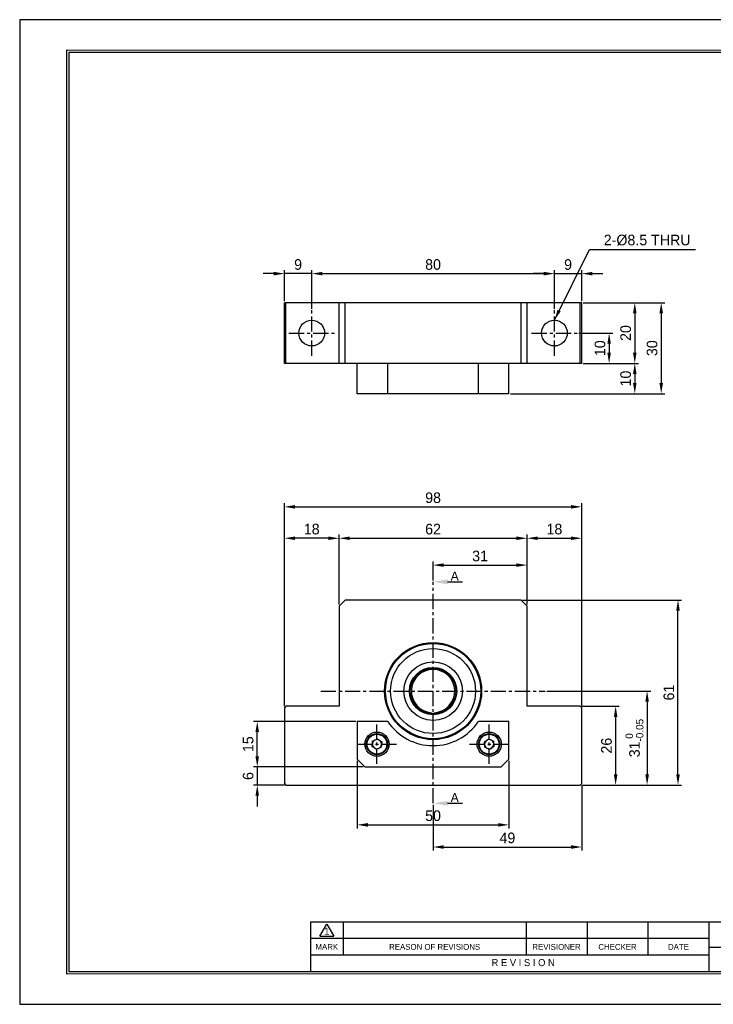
# Model space of a CAD drawing. Header units: millimetres. Extents: x 1591 to 2050, y 1063 to 1388.
# Tile 1 of 3: x 1591 to 1820, y 1063 to 1388. Entities that reach past the tile are written whole.
import ezdxf
from ezdxf.enums import TextEntityAlignment as Align

# ---------------------------------------------------------------- set-up
doc = ezdxf.new("R2010")
doc.units = ezdxf.units.MM
doc.linetypes.add('CENTER', pattern=[2, 1.25, -0.25, 0.25, -0.25])
for name, color, linetype in [('S1', 1, 'CENTER'), ('Z5', 7, 'Continuous'), ('Z7', 7, 'Continuous')]:
    doc.layers.add(name, color=color, linetype=linetype)
doc.dimstyles.new('S3.5', dxfattribs={"dimtxt": 3.5, "dimasz": 3.5, "dimexe": 1.2, "dimexo": 0.5, "dimgap": 1.2, "dimtad": 1, "dimdec": 3, "dimzin": 11, "dimdsep": 46, "dimtxsty": 'Standard', "dimcen": 0, "dimclrd": 5, "dimclre": 5, "dimclrt": 3, "dimadec": 0, "dimazin": 0, "dimtp": 3e-09, "dimtfac": 0.7, "dimtdec": 3, "dimtmove": 0, "dimatfit": 3, "dimfxl": 1.25, "dimtolj": 1, "dimtzin": 11, "dimarcsym": 0})

# ---------------------------------------------------------------- blocks, each defined once
blk = doc.blocks.new('*D43')
at = {"color": 5, "lineweight": -2, "ltscale": 4}
for p, q in [((1776.32, 1161.69), (1788.71, 1161.69)), ((1787.51, 1158.19), (1787.51, 1139.19)), ((1776.32, 1135.69), (1788.71, 1135.69))]:
    blk.add_line(p, q, dxfattribs=at)
at = {"color": 5}
for points in [[(1788.09, 1158.19), (1786.92, 1158.19), (1787.51, 1161.69)], [(1786.92, 1139.19), (1788.09, 1139.19), (1787.51, 1135.69)]]:
    blk.add_solid(points, dxfattribs=at)
at = {"layer": 'Defpoints', "color": 0}
for p in [(1775.82, 1161.69), (1775.82, 1135.69), (1787.51, 1135.69)]:
    blk.add_point(p, dxfattribs=at)
at = {"color": 3, "insert": (1784.51, 1148.69), "char_height": 3.5, "attachment_point": 5, "rotation": 90}
blk.add_mtext('\\A1;26', dxfattribs=at)
blk = doc.blocks.new('*D44')
at = {"color": 5, "lineweight": -2, "ltscale": 4}
for p, q in [((1764.82, 1166.69), (1799.08, 1166.69)), ((1797.88, 1163.19), (1797.88, 1139.19)), ((1776.32, 1135.69), (1799.08, 1135.69))]:
    blk.add_line(p, q, dxfattribs=at)
at = {"color": 5}
for points in [[(1798.47, 1163.19), (1797.3, 1163.19), (1797.88, 1166.69)], [(1797.3, 1139.19), (1798.47, 1139.19), (1797.88, 1135.69)]]:
    blk.add_solid(points, dxfattribs=at)
at = {"layer": 'Defpoints', "color": 0}
for p in [(1764.32, 1166.69), (1775.82, 1135.69), (1797.88, 1135.69)]:
    blk.add_point(p, dxfattribs=at)
at = {"color": 3, "insert": (1793.72, 1151.19), "char_height": 3.5, "attachment_point": 5, "rotation": 90}
blk.add_mtext('\\A1;31{\\H2.450000;\\S 0^ -0.05;}', dxfattribs=at)
blk = doc.blocks.new('*D45')
at = {"color": 5, "lineweight": -2, "ltscale": 4}
for p, q in [((1756.82, 1196.69), (1809.26, 1196.69)), ((1808.06, 1139.19), (1808.06, 1193.19)), ((1776.32, 1135.69), (1809.26, 1135.69))]:
    blk.add_line(p, q, dxfattribs=at)
at = {"color": 5}
for points in [[(1808.65, 1193.19), (1807.48, 1193.19), (1808.06, 1196.69)], [(1807.48, 1139.19), (1808.65, 1139.19), (1808.06, 1135.69)]]:
    blk.add_solid(points, dxfattribs=at)
at = {"layer": 'Defpoints', "color": 0}
for p in [(1756.32, 1196.69), (1808.06, 1196.69), (1775.82, 1135.69)]:
    blk.add_point(p, dxfattribs=at)
at = {"color": 3, "insert": (1805.07, 1166.19), "char_height": 3.5, "attachment_point": 5, "rotation": 90}
blk.add_mtext('\\A1;61', dxfattribs=at)
blk = doc.blocks.new('*D46')
at = {"color": 5, "lineweight": -2, "ltscale": 4}
for p, q in [((1727.32, 1203.19), (1727.32, 1209.42)), ((1730.82, 1208.22), (1754.82, 1208.22)), ((1758.32, 1195.19), (1758.32, 1209.42))]:
    blk.add_line(p, q, dxfattribs=at)
at = {"color": 5}
for points in [[(1730.82, 1208.8), (1730.82, 1207.63), (1727.32, 1208.22)], [(1754.82, 1207.63), (1754.82, 1208.8), (1758.32, 1208.22)]]:
    blk.add_solid(points, dxfattribs=at)
at = {"layer": 'Defpoints', "color": 0}
for p in [(1758.32, 1208.22), (1727.32, 1202.69), (1758.32, 1194.69)]:
    blk.add_point(p, dxfattribs=at)
at = {"color": 3, "insert": (1742.82, 1211.21), "char_height": 3.5, "attachment_point": 5}
blk.add_mtext('\\A1;31', dxfattribs=at)
blk = doc.blocks.new('*D47')
at = {"color": 5, "lineweight": -2, "ltscale": 4}
for p, q in [((1696.32, 1195.19), (1696.32, 1218.27)), ((1758.32, 1195.19), (1758.32, 1218.27)), ((1699.82, 1217.07), (1754.82, 1217.07))]:
    blk.add_line(p, q, dxfattribs=at)
at = {"color": 5}
for points in [[(1699.82, 1217.65), (1699.82, 1216.49), (1696.32, 1217.07)], [(1754.82, 1216.49), (1754.82, 1217.65), (1758.32, 1217.07)]]:
    blk.add_solid(points, dxfattribs=at)
at = {"layer": 'Defpoints', "color": 0}
for p in [(1758.32, 1217.07), (1696.32, 1194.69), (1758.32, 1194.69)]:
    blk.add_point(p, dxfattribs=at)
at = {"color": 3, "insert": (1727.32, 1220.06), "char_height": 3.5, "attachment_point": 5}
blk.add_mtext('\\A1;62', dxfattribs=at)
blk = doc.blocks.new('*D48')
at = {"color": 5, "lineweight": -2, "ltscale": 4}
for p, q in [((1758.32, 1195.19), (1758.32, 1218.27)), ((1776.32, 1161.69), (1776.32, 1218.27)), ((1761.82, 1217.07), (1772.82, 1217.07))]:
    blk.add_line(p, q, dxfattribs=at)
at = {"color": 5}
for points in [[(1761.82, 1217.65), (1761.82, 1216.49), (1758.32, 1217.07)], [(1772.82, 1216.49), (1772.82, 1217.65), (1776.32, 1217.07)]]:
    blk.add_solid(points, dxfattribs=at)
at = {"layer": 'Defpoints', "color": 0}
for p in [(1776.32, 1217.07), (1758.32, 1194.69), (1776.32, 1161.19)]:
    blk.add_point(p, dxfattribs=at)
at = {"color": 3, "insert": (1767.32, 1220.07), "char_height": 3.5, "attachment_point": 5}
blk.add_mtext('\\A1;18', dxfattribs=at)
blk = doc.blocks.new('*D49')
at = {"color": 5, "lineweight": -2, "ltscale": 4}
for p, q in [((1678.32, 1161.69), (1678.32, 1218.27)), ((1696.32, 1195.19), (1696.32, 1218.27)), ((1692.82, 1217.07), (1681.82, 1217.07))]:
    blk.add_line(p, q, dxfattribs=at)
at = {"color": 5}
for points in [[(1681.82, 1217.65), (1681.82, 1216.49), (1678.32, 1217.07)], [(1692.82, 1216.49), (1692.82, 1217.65), (1696.32, 1217.07)]]:
    blk.add_solid(points, dxfattribs=at)
at = {"layer": 'Defpoints', "color": 0}
for p in [(1678.32, 1217.07), (1696.32, 1194.69), (1678.32, 1161.19)]:
    blk.add_point(p, dxfattribs=at)
at = {"color": 3, "insert": (1687.32, 1220.07), "char_height": 3.5, "attachment_point": 5}
blk.add_mtext('\\A1;18', dxfattribs=at)
blk = doc.blocks.new('*D50')
at = {"color": 5, "lineweight": -2, "ltscale": 4}
for p, q in [((1678.32, 1161.69), (1678.32, 1228.63)), ((1681.82, 1227.43), (1772.82, 1227.43)), ((1776.32, 1161.69), (1776.32, 1228.63))]:
    blk.add_line(p, q, dxfattribs=at)
at = {"color": 5}
for points in [[(1681.82, 1228.01), (1681.82, 1226.84), (1678.32, 1227.43)], [(1772.82, 1226.84), (1772.82, 1228.01), (1776.32, 1227.43)]]:
    blk.add_solid(points, dxfattribs=at)
at = {"layer": 'Defpoints', "color": 0}
for p in [(1776.32, 1227.43), (1678.32, 1161.19), (1776.32, 1161.19)]:
    blk.add_point(p, dxfattribs=at)
at = {"color": 3, "insert": (1727.32, 1230.42), "char_height": 3.5, "attachment_point": 5}
blk.add_mtext('\\A1;98', dxfattribs=at)
blk = doc.blocks.new('*D51')
at = {"color": 5, "lineweight": -2, "ltscale": 4}
for p, q in [((1776.32, 1135.69), (1776.32, 1114.08)), ((1727.32, 1129.19), (1727.32, 1114.08)), ((1730.82, 1115.28), (1772.82, 1115.28))]:
    blk.add_line(p, q, dxfattribs=at)
at = {"color": 5}
for points in [[(1730.82, 1115.86), (1730.82, 1114.69), (1727.32, 1115.28)], [(1772.82, 1114.69), (1772.82, 1115.86), (1776.32, 1115.28)]]:
    blk.add_solid(points, dxfattribs=at)
at = {"layer": 'Defpoints', "color": 0}
for p in [(1776.32, 1136.19), (1727.32, 1129.69), (1776.32, 1115.28)]:
    blk.add_point(p, dxfattribs=at)
at = {"color": 3, "insert": (1751.82, 1118.27), "char_height": 3.5, "attachment_point": 5}
blk.add_mtext('\\A1;49', dxfattribs=at)
blk = doc.blocks.new('*D52')
at = {"color": 5, "lineweight": -2, "ltscale": 4}
for p, q in [((1702.32, 1143.69), (1702.32, 1121.38)), ((1752.32, 1143.69), (1752.32, 1121.38)), ((1705.82, 1122.58), (1748.82, 1122.58))]:
    blk.add_line(p, q, dxfattribs=at)
at = {"color": 5}
for points in [[(1705.82, 1123.17), (1705.82, 1122), (1702.32, 1122.58)], [(1748.82, 1122), (1748.82, 1123.17), (1752.32, 1122.58)]]:
    blk.add_solid(points, dxfattribs=at)
at = {"layer": 'Defpoints', "color": 0}
for p in [(1702.32, 1144.19), (1752.32, 1144.19), (1752.32, 1122.58)]:
    blk.add_point(p, dxfattribs=at)
at = {"color": 3, "insert": (1727.32, 1125.58), "char_height": 3.5, "attachment_point": 5}
blk.add_mtext('\\A1;50', dxfattribs=at)
blk = doc.blocks.new('*D53')
at = {"color": 5, "lineweight": -2, "ltscale": 4}
for p, q in [((1669.36, 1145.19), (1669.36, 1148.69)), ((1704.32, 1141.69), (1668.16, 1141.69)), ((1669.36, 1141.69), (1669.36, 1135.69)), ((1678.32, 1135.69), (1668.16, 1135.69)), ((1669.36, 1132.19), (1669.36, 1128.69))]:
    blk.add_line(p, q, dxfattribs=at)
at = {"color": 5}
for points in [[(1668.77, 1145.19), (1669.94, 1145.19), (1669.36, 1141.69)], [(1669.94, 1132.19), (1668.77, 1132.19), (1669.36, 1135.69)]]:
    blk.add_solid(points, dxfattribs=at)
at = {"layer": 'Defpoints', "color": 0}
for p in [(1704.82, 1141.69), (1669.36, 1135.69), (1678.82, 1135.69)]:
    blk.add_point(p, dxfattribs=at)
at = {"color": 3, "insert": (1666.36, 1138.69), "char_height": 3.5, "attachment_point": 5, "rotation": 90}
blk.add_mtext('\\A1;6', dxfattribs=at)
blk = doc.blocks.new('*D54')
at = {"color": 5, "lineweight": -2, "ltscale": 4}
for p, q in [((1701.82, 1156.69), (1668.16, 1156.69)), ((1669.36, 1145.19), (1669.36, 1153.19)), ((1704.32, 1141.69), (1668.16, 1141.69))]:
    blk.add_line(p, q, dxfattribs=at)
at = {"color": 5}
for points in [[(1669.94, 1153.19), (1668.77, 1153.19), (1669.36, 1156.69)], [(1668.77, 1145.19), (1669.94, 1145.19), (1669.36, 1141.69)]]:
    blk.add_solid(points, dxfattribs=at)
at = {"layer": 'Defpoints', "color": 0}
for p in [(1669.36, 1156.69), (1702.32, 1156.69), (1704.82, 1141.69)]:
    blk.add_point(p, dxfattribs=at)
at = {"color": 3, "insert": (1666.36, 1149.19), "char_height": 3.5, "attachment_point": 5, "rotation": 90}
blk.add_mtext('\\A1;15', dxfattribs=at)
blk = doc.blocks.new('*D55')
at = {"color": 5, "lineweight": -2, "ltscale": 4}
for p, q in [((1678.32, 1295.22), (1678.32, 1305.5)), ((1687.32, 1292.72), (1687.32, 1305.5)), ((1674.82, 1304.3), (1671.32, 1304.3)), ((1687.32, 1304.3), (1678.32, 1304.3)), ((1690.82, 1304.3), (1694.32, 1304.3))]:
    blk.add_line(p, q, dxfattribs=at)
at = {"color": 5}
for points in [[(1674.82, 1303.72), (1674.82, 1304.89), (1678.32, 1304.3)], [(1690.82, 1304.89), (1690.82, 1303.72), (1687.32, 1304.3)]]:
    blk.add_solid(points, dxfattribs=at)
at = {"layer": 'Defpoints', "color": 0}
for p in [(1678.32, 1304.3), (1678.32, 1294.72), (1687.32, 1292.22)]:
    blk.add_point(p, dxfattribs=at)
at = {"color": 3, "insert": (1682.82, 1307.3), "char_height": 3.5, "attachment_point": 5}
blk.add_mtext('\\A1;9', dxfattribs=at)
blk = doc.blocks.new('*D56')
at = {"color": 5, "lineweight": -2, "ltscale": 4}
for p, q in [((1687.32, 1292.72), (1687.32, 1305.5)), ((1767.32, 1292.72), (1767.32, 1305.5)), ((1690.82, 1304.3), (1763.82, 1304.3))]:
    blk.add_line(p, q, dxfattribs=at)
at = {"color": 5}
for points in [[(1690.82, 1304.89), (1690.82, 1303.72), (1687.32, 1304.3)], [(1763.82, 1303.72), (1763.82, 1304.89), (1767.32, 1304.3)]]:
    blk.add_solid(points, dxfattribs=at)
at = {"layer": 'Defpoints', "color": 0}
for p in [(1767.32, 1304.3), (1687.32, 1292.22), (1767.32, 1292.22)]:
    blk.add_point(p, dxfattribs=at)
at = {"color": 3, "insert": (1727.32, 1307.3), "char_height": 3.5, "attachment_point": 5}
blk.add_mtext('\\A1;80', dxfattribs=at)
blk = doc.blocks.new('*D57')
at = {"color": 5, "lineweight": -2, "ltscale": 4}
for p, q in [((1767.32, 1292.72), (1767.32, 1305.5)), ((1776.32, 1295.22), (1776.32, 1305.5)), ((1763.82, 1304.3), (1760.32, 1304.3)), ((1767.32, 1304.3), (1776.32, 1304.3)), ((1779.82, 1304.3), (1783.32, 1304.3))]:
    blk.add_line(p, q, dxfattribs=at)
at = {"color": 5}
for points in [[(1763.82, 1303.72), (1763.82, 1304.89), (1767.32, 1304.3)], [(1779.82, 1304.89), (1779.82, 1303.72), (1776.32, 1304.3)]]:
    blk.add_solid(points, dxfattribs=at)
at = {"layer": 'Defpoints', "color": 0}
for p in [(1776.32, 1304.3), (1767.32, 1292.22), (1776.32, 1294.72)]:
    blk.add_point(p, dxfattribs=at)
at = {"color": 3, "insert": (1771.82, 1307.3), "char_height": 3.5, "attachment_point": 5}
blk.add_mtext('\\A1;9', dxfattribs=at)
blk = doc.blocks.new('*D58')
at = {"color": 5, "lineweight": -2, "ltscale": 4}
for p, q in [((1775.32, 1284.72), (1786.56, 1284.72)), ((1785.36, 1281.22), (1785.36, 1278.22)), ((1776.82, 1274.72), (1786.56, 1274.72))]:
    blk.add_line(p, q, dxfattribs=at)
at = {"color": 5}
for points in [[(1785.94, 1281.22), (1784.78, 1281.22), (1785.36, 1284.72)], [(1784.78, 1278.22), (1785.94, 1278.22), (1785.36, 1274.72)]]:
    blk.add_solid(points, dxfattribs=at)
at = {"layer": 'Defpoints', "color": 0}
for p in [(1774.82, 1284.72), (1776.32, 1274.72), (1785.36, 1274.72)]:
    blk.add_point(p, dxfattribs=at)
at = {"color": 3, "insert": (1782.36, 1279.72), "char_height": 3.5, "attachment_point": 5, "rotation": 90}
blk.add_mtext('\\A1;10', dxfattribs=at)
blk = doc.blocks.new('*D59')
at = {"color": 5, "lineweight": -2, "ltscale": 4}
for p, q in [((1776.82, 1294.72), (1795.01, 1294.72)), ((1793.81, 1291.22), (1793.81, 1278.22)), ((1776.82, 1274.72), (1795.01, 1274.72))]:
    blk.add_line(p, q, dxfattribs=at)
at = {"color": 5}
for points in [[(1794.39, 1291.22), (1793.23, 1291.22), (1793.81, 1294.72)], [(1793.23, 1278.22), (1794.39, 1278.22), (1793.81, 1274.72)]]:
    blk.add_solid(points, dxfattribs=at)
at = {"layer": 'Defpoints', "color": 0}
for p in [(1776.32, 1294.72), (1776.32, 1274.72), (1793.81, 1274.72)]:
    blk.add_point(p, dxfattribs=at)
at = {"color": 3, "insert": (1790.82, 1284.72), "char_height": 3.5, "attachment_point": 5, "rotation": 90}
blk.add_mtext('\\A1;20', dxfattribs=at)
blk = doc.blocks.new('*D60')
at = {"color": 5, "lineweight": -2, "ltscale": 4}
for p, q in [((1776.82, 1274.72), (1795.01, 1274.72)), ((1793.81, 1271.22), (1793.81, 1268.22)), ((1752.82, 1264.72), (1795.01, 1264.72))]:
    blk.add_line(p, q, dxfattribs=at)
at = {"color": 5}
for points in [[(1794.39, 1271.22), (1793.23, 1271.22), (1793.81, 1274.72)], [(1793.23, 1268.22), (1794.39, 1268.22), (1793.81, 1264.72)]]:
    blk.add_solid(points, dxfattribs=at)
at = {"layer": 'Defpoints', "color": 0}
for p in [(1776.32, 1274.72), (1752.32, 1264.72), (1793.81, 1264.72)]:
    blk.add_point(p, dxfattribs=at)
at = {"color": 3, "insert": (1790.81, 1269.72), "char_height": 3.5, "attachment_point": 5, "rotation": 90}
blk.add_mtext('\\A1;10', dxfattribs=at)
blk = doc.blocks.new('*D61')
at = {"color": 5, "lineweight": -2, "ltscale": 4}
for p, q in [((1776.82, 1294.72), (1803.73, 1294.72)), ((1802.53, 1291.22), (1802.53, 1268.22)), ((1752.82, 1264.72), (1803.73, 1264.72))]:
    blk.add_line(p, q, dxfattribs=at)
at = {"color": 5}
for points in [[(1803.11, 1291.22), (1801.94, 1291.22), (1802.53, 1294.72)], [(1801.94, 1268.22), (1803.11, 1268.22), (1802.53, 1264.72)]]:
    blk.add_solid(points, dxfattribs=at)
at = {"layer": 'Defpoints', "color": 0}
for p in [(1776.32, 1294.72), (1752.32, 1264.72), (1802.53, 1264.72)]:
    blk.add_point(p, dxfattribs=at)
at = {"color": 3, "insert": (1799.53, 1279.72), "char_height": 3.5, "attachment_point": 5, "rotation": 90}
blk.add_mtext('\\A1;30', dxfattribs=at)
blk = doc.blocks.new('란표제')
at = {"layer": 'Z5', "ltscale": 0.5}
blk.add_line((62, 17.5), (62, 7), dxfattribs=at)
at = {"layer": 'Z7', "color": 0}
for p, q in [((297, 210), (0, 210)), ((0, 210), (0, 0)), ((0, 0), (297, 0))]:
    blk.add_line(p, q, dxfattribs=at)
at = {"layer": 'Z7'}
for p, q in [((160, 17.5), (62, 17.5)), ((64, 14.51), (65.5, 17.1)), ((65.5, 17.1), (67, 14.51)), ((69, 17.5), (69, 10.5)), ((108, 17.5), (108, 10.5)), ((121, 17.5), (121, 10.5)), ((134, 17.5), (134, 10.5)), ((147, 17.5), (147, 7)), ((147, 14), (62, 14)), ((64, 14.51), (67, 14.51)), ((147, 10.5), (62, 10.5)), ((147, 12.2), (160, 12.2))]:
    blk.add_line(p, q, dxfattribs=at)
at = {"layer": 'Z7', "const_width": 0.25}
blk.add_lwpolyline([(290.5, 6.5), (290.5, 203.5), (10, 203.5), (10, 6.5)], close=True, dxfattribs=at)
at = {"layer": 'Z7'}
blk.add_lwpolyline([(290, 7), (290, 203), (10.5, 203), (10.5, 7)], close=True, dxfattribs=at)
at = {"layer": 'Z5', "ltscale": 0.5}
for tag, p, height in [('TITLE', (237.17, 24.41), 2.5), ('도번', (251.18, 15.64), 2.5), ('SCALE', (253.78, 9.55), 1.2), ('DATE', (277.02, 9.51), 1.2)]:
    blk.add_attdef(tag, p, '', height=height, dxfattribs=at)
at = {"layer": 'Z7'}
for s, height, p in [('1', 1.5, (65.5, 15.61)), ('MARK', 1.25, (65.5, 12.25)), ('REASON OF REVISIONS', 1.25, (88.5, 12.25)), ('REVISIONER', 1.25, (114.5, 12.25)), ('CHECKER', 1.25, (127.5, 12.25)), ('DATE', 1.25, (140.5, 12.25)), ('R E V I S I O N', 1.5, (107.38, 8.9))]:
    blk.add_text(s, height=height, dxfattribs=at).set_placement(p, align=Align.MIDDLE_CENTER)
for tag, p in [('필렛', (179.25, 10.9)), ('모따기', (179.25, 8.3))]:
    blk.add_attdef(tag, text='', height=1.15, dxfattribs=at).set_placement(p, align=Align.MIDDLE_LEFT)

msp = doc.modelspace()

# ---------------------------------------------------------------- linework, layer by layer
for p, q in [((1678.3196, 1274.7207), (1678.3196, 1294.7207)), ((1678.8196, 1294.7207), (1678.3196, 1294.7207)), ((1678.8196, 1274.7207), (1678.8196, 1294.7207)), ((1696.3196, 1294.7207), (1678.8196, 1294.7207)), ((1696.3196, 1274.7207), (1696.3196, 1294.7207)), ((1698.3196, 1294.7207), (1696.3196, 1294.7207)), ((1698.3196, 1274.7207), (1698.3196, 1294.7207)), ((1756.3196, 1294.7207), (1698.3196, 1294.7207)), ((1756.3196, 1274.7207), (1756.3196, 1294.7207)), ((1758.3196, 1294.7207), (1756.3196, 1294.7207)), ((1758.3196, 1274.7207), (1758.3196, 1294.7207)), ((1775.8196, 1294.7207), (1758.3196, 1294.7207)), ((1775.8196, 1274.7207), (1775.8196, 1294.7207)), ((1776.3196, 1294.7207), (1775.8196, 1294.7207)), ((1776.3196, 1274.7207), (1776.3196, 1294.7207)), ((1678.8196, 1274.7207), (1678.3196, 1274.7207)), ((1696.3196, 1274.7207), (1678.8196, 1274.7207)), ((1698.3196, 1274.7207), (1696.3196, 1274.7207)), ((1756.3196, 1274.7207), (1698.3196, 1274.7207)), ((1702.3196, 1264.7207), (1702.3196, 1274.7207)), ((1712.353, 1264.7207), (1712.353, 1274.7207)), ((1742.2863, 1264.7207), (1742.2863, 1274.7207)), ((1752.3196, 1264.7207), (1752.3196, 1274.7207)), ((1758.3196, 1274.7207), (1756.3196, 1274.7207)), ((1775.8196, 1274.7207), (1758.3196, 1274.7207)), ((1776.3196, 1274.7207), (1775.8196, 1274.7207)), ((1712.353, 1264.7207), (1702.3196, 1264.7207)), ((1742.2863, 1264.7207), (1712.353, 1264.7207)), ((1752.3196, 1264.7207), (1742.2863, 1264.7207)), ((1698.3196, 1196.6935), (1696.3196, 1194.6935)), ((1696.3196, 1194.6935), (1696.3196, 1161.6935)), ((1756.3196, 1196.6935), (1698.3196, 1196.6935)), ((1758.3196, 1194.6935), (1756.3196, 1196.6935)), ((1758.3196, 1161.6935), (1758.3196, 1194.6935)), ((1678.8196, 1161.6935), (1678.3196, 1161.1935)), ((1678.3196, 1161.1935), (1678.3196, 1136.1935)), ((1696.3196, 1161.6935), (1678.8196, 1161.6935)), ((1726.8196, 1159.2102), (1726.8196, 1159.561)), ((1727.8196, 1159.561), (1727.8196, 1159.2102)), ((1775.8196, 1161.6935), (1758.3196, 1161.6935)), ((1776.3196, 1161.1935), (1775.8196, 1161.6935)), ((1776.3196, 1136.1935), (1776.3196, 1161.1935)), ((1702.3196, 1156.6935), (1702.3196, 1144.1935)), ((1712.353, 1156.6935), (1702.3196, 1156.6935)), ((1752.3196, 1156.6935), (1742.2863, 1156.6935)), ((1752.3196, 1144.1935), (1752.3196, 1156.6935)), ((1707.2575, 1148.4454), (1707.3907, 1150.1723)), ((1707.3907, 1150.1723), (1708.9528, 1150.9205)), ((1708.9528, 1150.9205), (1710.3818, 1149.9417)), ((1710.3818, 1149.9417), (1710.2486, 1148.2148)), ((1744.2575, 1149.9418), (1745.6866, 1150.9205)), ((1744.3906, 1148.2148), (1744.2575, 1149.9418)), ((1745.6866, 1150.9205), (1747.2487, 1150.1722)), ((1747.2487, 1150.1722), (1747.3817, 1148.4453)), ((1708.6865, 1147.4666), (1707.2575, 1148.4454)), ((1710.2486, 1148.2148), (1708.6865, 1147.4666)), ((1745.9527, 1147.4666), (1744.3906, 1148.2148)), ((1747.3817, 1148.4453), (1745.9527, 1147.4666)), ((1702.3196, 1144.1935), (1704.8196, 1141.6935)), ((1749.8196, 1141.6935), (1752.3196, 1144.1935)), ((1704.8196, 1141.6935), (1749.8196, 1141.6935)), ((1678.3196, 1136.1935), (1678.8196, 1135.6935)), ((1775.8196, 1135.6935), (1776.3196, 1136.1935)), ((1678.8196, 1135.6935), (1775.8196, 1135.6935))]:
    msp.add_line(p, q)
at = {"color": 5, "ltscale": 5}
for p, q in [((1732.1196, 1202.6935), (1737.0069, 1202.6935)), ((1732.1196, 1129.6935), (1737.0069, 1129.6935))]:
    msp.add_line(p, q, dxfattribs=at)
for centre, radius in [((1687.3196, 1284.7207), 4.25), ((1767.3196, 1284.7207), 4.25), ((1727.3196, 1166.6935), 16), ((1727.3196, 1166.6935), 15.7), ((1727.3196, 1166.6935), 14), ((1727.3196, 1166.6935), 9.65), ((1727.3196, 1166.6935), 7.8), ((1727.3196, 1166.6935), 7.5), ((1708.8196, 1149.1935), 4), ((1708.8196, 1149.1935), 3.5), ((1708.8196, 1149.1935), 3.2691), ((1745.8196, 1149.1935), 4), ((1745.8196, 1149.1935), 3.5), ((1745.8196, 1149.1935), 3.2691)]:
    msp.add_circle(centre, radius)
for centre, radius, start, end in [((1727.3196, 1166.6935), 7.15, 274.009971, 265.990029), ((1727.3196, 1166.6935), 18, 213.748989, 326.251011), ((1708.8196, 1149.1935), 1.5, 175.590494, 235.590494), ((1708.8196, 1149.1935), 1.5, 115.590494, 175.590494), ((1708.8196, 1149.1935), 1.5, 55.590494, 115.590494), ((1708.8196, 1149.1935), 1.5, 295.590494, 355.590494), ((1708.8196, 1149.1935), 1.5, 355.590494, 55.590494), ((1745.8196, 1149.1935), 1.5, 124.406265, 184.406265), ((1745.8196, 1149.1935), 1.5, 184.406265, 244.406265), ((1745.8196, 1149.1935), 1.5, 64.406265, 124.406265), ((1745.8196, 1149.1935), 1.5, 4.406265, 64.406265), ((1745.8196, 1149.1935), 1.5, 304.406265, 4.406265), ((1708.8196, 1149.1935), 1.5, 235.590494, 295.590494), ((1745.8196, 1149.1935), 1.5, 244.406265, 304.406265)]:
    msp.add_arc(centre, radius, start, end)
for points in [[(1732.1196, 1203.4935), (1732.1196, 1201.8935), (1727.3196, 1202.6935)], [(1732.1196, 1130.4935), (1732.1196, 1128.8935), (1727.3196, 1129.6935)]]:
    msp.add_solid(points, dxfattribs=at)
at = {"layer": 'S1', "ltscale": 4}
for p, q in [((1687.3196, 1277.2175), (1687.3196, 1292.2239)), ((1767.3196, 1277.2175), (1767.3196, 1292.2239)), ((1679.8164, 1284.7207), (1694.8229, 1284.7207)), ((1759.8164, 1284.7207), (1774.8229, 1284.7207)), ((1727.3196, 1129.6935), (1727.3196, 1202.6935)), ((1690.3196, 1166.6935), (1764.3196, 1166.6935)), ((1708.8196, 1142.7355), (1708.8196, 1155.6516)), ((1745.8196, 1142.7355), (1745.8196, 1155.6516)), ((1702.3616, 1149.1935), (1715.2777, 1149.1935)), ((1739.3616, 1149.1935), (1752.2777, 1149.1935))]:
    msp.add_line(p, q, dxfattribs=at)

# ---------------------------------------------------------------- block references
at = {"ltscale": 5, "xscale": 1.545673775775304, "yscale": 1.545673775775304, "zscale": 1.545673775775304}
msp.add_blockref('란표제', (1591.0496, 1063.4287), dxfattribs=at)

# ---------------------------------------------------------------- texts
at = {"color": 3, "ltscale": 4, "insert": (1783.5993, 1313.5103), "char_height": 3.5, "attachment_point": 7}
msp.add_mtext('2-%%C8.5 THRU', dxfattribs=at)
at = {"color": 3, "ltscale": 0.5, "char_height": 3, "attachment_point": 9}
for insert in [(1735.7855, 1203.0923), (1735.7855, 1130.0923)]:
    msp.add_mtext('\\A1;A', dxfattribs=dict(at, insert=insert))

# ---------------------------------------------------------------- dimensions: what is measured, and where the dimension line sits
at = {"ltscale": 4}
for base, p1, p2, picture, middle in [((1678.3196, 1304.3018), (1687.3196, 1292.2239), (1678.3196, 1294.7207), '*D55', (1682.8196, 1307.2961)), ((1767.3196, 1304.3018), (1687.3196, 1292.2239), (1767.3196, 1292.2239), '*D56', (1727.3196, 1307.2961)), ((1776.3196, 1304.3018), (1767.3196, 1292.2239), (1776.3196, 1294.7207), '*D57', (1771.8196, 1307.2961)), ((1776.3196, 1227.4277), (1678.3196, 1161.1935), (1776.3196, 1161.1935), '*D50', (1727.3196, 1230.422)), ((1678.3196, 1217.0706), (1696.3196, 1194.6935), (1678.3196, 1161.1935), '*D49', (1687.3196, 1220.0695)), ((1758.3196, 1217.0706), (1696.3196, 1194.6935), (1758.3196, 1194.6935), '*D47', (1727.3196, 1220.0649)), ((1776.3196, 1217.0706), (1758.3196, 1194.6935), (1776.3196, 1161.1935), '*D48', (1767.3196, 1220.0695)), ((1758.3196, 1208.2153), (1727.3196, 1202.6935), (1758.3196, 1194.6935), '*D46', (1742.8196, 1211.2143)), ((1752.3196, 1122.5833), (1702.3196, 1144.1935), (1752.3196, 1144.1935), '*D52', (1727.3196, 1125.5776))]:
    dim = msp.add_linear_dim(base=base, p1=p1, p2=p2, dimstyle='S3.5', dxfattribs=at)
    dim.commit()
    dim.dimension.update_dxf_attribs({"geometry": picture, "text_midpoint": middle})
for base, p1, p2, picture, middle in [((1802.5278, 1264.7207), (1776.3196, 1294.7207), (1752.3196, 1264.7207), '*D61', (1799.5335, 1279.7207)), ((1793.8102, 1274.7207), (1776.3196, 1294.7207), (1776.3196, 1274.7207), '*D59', (1790.8159, 1284.7207)), ((1785.359, 1274.7207), (1774.8229, 1284.7207), (1776.3196, 1274.7207), '*D58', (1782.3601, 1279.7207)), ((1793.8102, 1264.7207), (1776.3196, 1274.7207), (1752.3196, 1264.7207), '*D60', (1790.8113, 1269.7207)), ((1808.0641, 1196.6935), (1775.8196, 1135.6935), (1756.3196, 1196.6935), '*D45', (1805.0651, 1166.1935)), ((1787.5055, 1135.6935), (1775.8196, 1161.6935), (1775.8196, 1135.6935), '*D43', (1784.5113, 1148.6935)), ((1669.3551, 1156.6935), (1704.8196, 1141.6935), (1702.3196, 1156.6935), '*D54', (1666.3561, 1149.1935)), ((1669.3551, 1135.6935), (1704.8196, 1141.6935), (1678.8196, 1135.6935), '*D53', (1666.3608, 1138.6935))]:
    dim = msp.add_linear_dim(base=base, p1=p1, p2=p2, angle=90, dimstyle='S3.5', dxfattribs=at)
    dim.commit()
    dim.dimension.update_dxf_attribs({"geometry": picture, "text_midpoint": middle})
dim = msp.add_linear_dim(base=(1797.8828, 1135.6935), p1=(1764.3196, 1166.6935), p2=(1775.8196, 1135.6935), angle=90, dimstyle='S3.5', override={"dimgap": 1.2, "dimtol": 1, "dimlim": 0, "dimtp": 0, "dimtm": 0.05}, dxfattribs=at)
dim.commit()
dim.dimension.update_dxf_attribs({"geometry": '*D44', "text_midpoint": (1793.7182, 1151.1935)})
dim = msp.add_linear_dim(base=(1776.3196, 1115.2767), p1=(1727.3196, 1129.6935), p2=(1776.3196, 1136.1935), dimstyle='S3.5', dxfattribs=at)
dim.commit()
dim.dimension.update_dxf_attribs({"geometry": '*D51', "text_midpoint": (1751.8196, 1115.2767), "dimtype": 160})

# ---------------------------------------------------------------- leaders
at = {"ltscale": 4, "annotation_type": 0, "has_hookline": 1, "hookline_direction": 0, "text_width": 30.2743}
msp.add_leader([(1767.3196, 1288.9707), (1778.8993, 1312.3103), (1782.3993, 1312.3103)], dimstyle='S3.5', dxfattribs=at)

doc.saveas('drawing.dxf')
